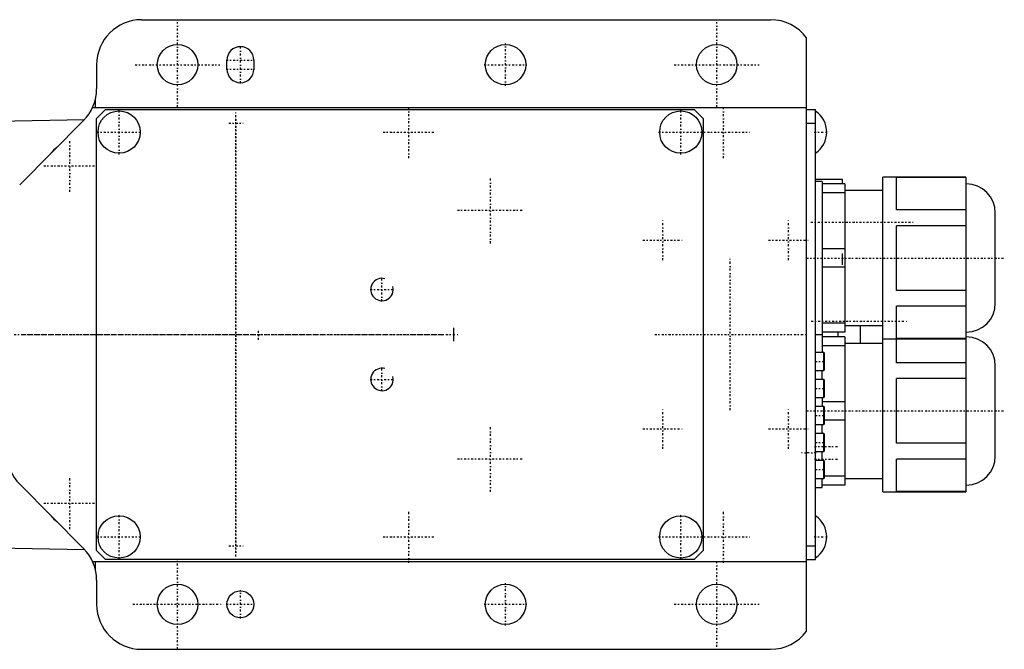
# Model space of a CAD drawing. Extents: x -394 to 171, y -70 to 70.
# Tile 4 of 4: x -48 to 171, y -70 to 70. Entities that reach past the tile are written whole.
import ezdxf

# ---------------------------------------------------------------- set-up
doc = ezdxf.new("R2010")
doc.units = 0
doc.linetypes.add('CENTER', pattern=[1.5, 0.45, -0.5, 0.05, -0.5])
for name, color, linetype in [('AM_0', 7, 'CONTINUOUS'), ('AM_10', 7, 'CONTINUOUS'), ('AM_7', 7, 'CENTER')]:
    doc.layers.add(name, color=color, linetype=linetype)

msp = doc.modelspace()

# ---------------------------------------------------------------- linework, layer by layer
at = {"layer": 'AM_0', "color": 7, "linetype": 'CONTINUOUS'}
for p, q in [((-21, 70), (119, 70)), ((127, -66), (127, 66)), ((-31, 60), (-31, 54.64)), ((-2, 59), (-2, 61)), ((4, 61), (4, 59)), ((-31.9, 50.5), (127, 50.5)), ((-31.3, 52.21), (-31.3, 50.5)), ((-31, 48), (-29, 50)), ((-29, 50), (102, 50)), ((102, 50), (104, 48)), ((127, 50), (129, 50)), ((129, -50), (129, 50)), ((-220.9, 43.99), (-33.69, 47.82)), ((-33.91, 47.59), (-48.13, 33.3)), ((-31, -48), (-31, 48)), ((104, 48), (104, -48)), ((127, 47), (129, 47)), ((135, 34.5), (129, 34.5)), ((130.5, 34), (129, 34)), ((130.5, 34), (130.5, -4)), ((135.5, 33.5), (130.5, 33.5)), ((135, 33.51), (135, 34.5)), ((135.5, 33.5), (135.5, 0.5)), ((162.47, 35), (144, 35)), ((144, -35), (144, 35)), ((162.47, 34.89), (147, 34.89)), ((147, 27.69), (147, 34.89)), ((162.47, 35), (162.47, -35)), ((162.51, 33.5), (162.47, 33.5)), ((162.51, 0.5), (162.51, 33.5)), ((135.5, 31.48), (130.5, 31.48)), ((144, 32), (135.5, 32)), ((162.47, 27.69), (147, 27.69)), ((169, 6.99), (169, 27.01)), ((162.47, 24.19), (147, 24.19)), ((147, 9.81), (147, 24.19)), ((135.5, 19.02), (130.5, 19.02)), ((135, 15.5), (135, 17.99)), ((135.5, 14.98), (130.5, 14.98)), ((162.47, 9.81), (147, 9.81)), ((162.47, 6.31), (147, 6.31)), ((147, -0.89), (147, 6.31)), ((135.5, 2.52), (130.5, 2.52)), ((129, 0), (130.5, 0)), ((135.5, 0.5), (130.5, 0.5)), ((134, -0.5), (134, 0.5)), ((135.5, 2), (144, 2)), ((139, -2), (139, 2)), ((162.47, 0.5), (162.51, 0.5)), ((135.5, -0.5), (130.5, -0.5)), ((135.5, -0.5), (135.5, -33.5)), ((144, -2), (135.5, -2)), ((144, -1), (162.47, -1)), ((162.47, -0.89), (147, -0.89)), ((147, -6.31), (147, -1)), ((162.51, -0.5), (162.47, -0.5)), ((162.51, -33.5), (162.51, -0.5)), ((130.85, -4), (129, -4)), ((135.5, -2.52), (130.5, -2.52)), ((131, -4.15), (130.85, -4)), ((130.85, -8), (130.85, -4)), ((131, -7.85), (131, -4.15)), ((162.47, -6.31), (147, -6.31)), ((129, -8), (130.85, -8)), ((130.5, -9.99), (130.5, -7.99)), ((130.85, -8), (131, -7.85)), ((169, -27.01), (169, -6.99)), ((130.85, -10), (129, -10)), ((131, -10.15), (130.85, -10)), ((130.85, -14), (130.85, -10)), ((131, -13.85), (131, -10.15)), ((147, -24.19), (147, -9.81)), ((162.47, -9.81), (147, -9.81)), ((129, -14), (130.85, -14)), ((130.5, -14), (130.5, -16)), ((135.5, -14.98), (130.5, -14.98)), ((130.85, -14), (131, -13.85)), ((130.85, -16), (129, -16)), ((131, -16.15), (130.85, -16)), ((130.85, -20), (130.85, -16)), ((131, -19.85), (131, -16.15)), ((135.5, -19.02), (131, -19.02)), ((129, -20), (130.85, -20)), ((130.5, -22), (130.5, -20)), ((130.85, -20), (131, -19.85)), ((130.85, -22), (129, -22)), ((131, -22.15), (130.85, -22)), ((130.85, -26), (130.85, -22)), ((131, -25.85), (131, -22.15)), ((129, -26), (130.85, -26)), ((130.5, -28), (130.5, -26.01)), ((130.85, -26), (131, -25.85)), ((162.47, -24.19), (147, -24.19)), ((130.85, -28), (129, -28)), ((131, -28.15), (130.85, -28)), ((130.85, -32), (130.85, -28)), ((131, -31.85), (131, -28.15)), ((147, -34.89), (147, -27.69)), ((162.47, -27.69), (147, -27.69)), ((129, -32), (130.85, -32)), ((130.5, -34), (130.5, -32)), ((130.85, -32), (131, -31.85)), ((135.5, -31.48), (131, -31.48)), ((135.5, -32), (144, -32)), ((-48.13, -33.3), (-33.91, -47.59)), ((129, -34), (130.5, -34)), ((135.5, -33.5), (130.5, -33.5)), ((144, -35), (162.47, -35)), ((162.47, -34.89), (147, -34.89)), ((162.47, -33.5), (162.51, -33.5)), ((-220.9, -43.99), (-33.69, -47.82)), ((-29, -50), (-31, -48)), ((104, -48), (102, -50)), ((127, -47), (129, -47)), ((102, -50), (-29, -50)), ((127, -50), (129, -50)), ((-31.9, -50.5), (127, -50.5)), ((-31.3, -50.5), (-31.3, -52.21)), ((-31, -54.64), (-31, -60)), ((-21, -70), (119, -70))]:
    msp.add_line(p, q, dxfattribs=at)
for centre, radius in [((-13, 60), 4.5), ((60, 60), 4.5), ((107, 60), 4.5), ((-26, 45), 4.7), ((99, 45), 4.7), ((-26, -45), 4.7), ((99, -45), 4.7), ((-13, -60), 4.5), ((60, -60), 4.5), ((107, -60), 4.5), ((1, -60), 3)]:
    msp.add_circle(centre, radius, dxfattribs=at)
for centre, radius, start, end in [((-21, 60), 10, 90, 180), ((119, 60), 10, 36.8699, 90), ((1, 61), 3, 0, 180), ((1, 59), 3, 180, 0), ((-41, 54.64), 10, 315.1327, 0), ((125.8, 45), 5.67, 304.3588, 55.6412), ((-37, 37.5), 5, 125.3085, 144.9568), ((162.51, 27.01), 6.49, 0, 90), ((162.51, 6.99), 6.49, 270, 0), ((0, 0), 48.5, 358.2277, 1.7723), ((162.51, -6.99), 6.49, 0, 90), ((-41.04, -26.25), 10, 181, 224.8673), ((162.51, -27.01), 6.49, 270, 0), ((-37, -37.5), 5, 215.0432, 234.6915), ((125.8, -45), 5.67, 304.3588, 55.6412), ((-41, -54.64), 10, 0, 44.8673), ((-21, -60), 10, 180, 270), ((119, -60), 10, 270, 323.1301)]:
    msp.add_arc(centre, radius, start, end, dxfattribs=at)
at = {"layer": 'AM_10', "color": 7, "linetype": 'CONTINUOUS'}
for centre in [(32.5, 10), (32.5, -10)]:
    msp.add_arc(centre, 2.5, 75, 15, dxfattribs=at)
at = {"layer": 'AM_7', "color": 4, "linetype": 'CENTER'}
for p, q in [((-13, 50.55), (-13, 69.45)), ((107, 50.55), (107, 69.45)), ((1, 55.85), (1, 64.15)), ((60, 55.27), (60, 64.72)), ((-22.45, 60), (-3.55, 60)), ((-2.15, 61), (4.15, 61)), ((55.27, 60), (64.72, 60)), ((97.55, 60), (116.45, 60)), ((-2.15, 59), (4.15, 59)), ((38.5, 39.23), (38.5, 50.77)), ((108.5, 39.23), (108.5, 50.77)), ((-26, 40.06), (-26, 49.94)), ((0, -49.35), (0, 49.35)), ((0, -48.58), (0, 48.58)), ((99, 40.06), (99, 49.94)), ((-1.57, 47), (1.57, 47)), ((-30.94, 45), (-21.06, 45)), ((32.73, 45), (44.27, 45)), ((94.06, 45), (114.28, 45)), ((128.67, 45), (131.6, 45)), ((-37, 31.72), (-37, 43.28)), ((-42.78, 37.5), (-31.22, 37.5)), ((56.62, 20.27), (56.62, 34.97)), ((49.27, 27.62), (63.97, 27.62)), ((95, 16.54), (95, 25.46)), ((123, 16.54), (123, 25.46)), ((127.95, 25), (151.05, 25)), ((90.54, 21), (99.46, 21)), ((118.54, 21), (127.46, 21)), ((110, -16.8), (110, 16.8)), ((127, 17), (171, 17)), ((32.5, 7.37), (32.5, 12.62)), ((29.88, 10), (35.12, 10)), ((128.03, 3), (149.47, 3)), ((-49.35, 0), (49.35, 0)), ((-47.25, 0), (47.25, 0)), ((5, -1.16), (5, 1.16)), ((93.2, 0), (126.8, 0)), ((128.9, -6), (131.1, -6)), ((32.5, -12.62), (32.5, -7.37)), ((29.88, -10), (35.12, -10)), ((128.9, -12), (131.1, -12)), ((95, -25.46), (95, -16.54)), ((123, -25.46), (123, -16.54)), ((127, -17), (171, -17)), ((128.9, -18), (131.1, -18)), ((56.62, -34.97), (56.62, -20.27)), ((90.54, -21), (99.46, -21)), ((118.54, -21), (127.46, -21)), ((128.9, -24), (131.1, -24)), ((128.75, -24.88), (134.25, -24.88)), ((49.27, -27.62), (63.97, -27.62)), ((129.15, -26.3), (125.85, -26.3)), ((128.75, -27.72), (134.25, -27.72)), ((128.9, -30), (131.1, -30)), ((-37, -43.28), (-37, -31.72)), ((-42.78, -37.5), (-31.22, -37.5)), ((38.5, -50.77), (38.5, -39.23)), ((108.5, -50.77), (108.5, -39.23)), ((-26, -49.94), (-26, -40.06)), ((99, -49.94), (99, -40.06)), ((-30.94, -45), (-21.06, -45)), ((32.73, -45), (44.27, -45)), ((94.06, -45), (114.28, -45)), ((128.67, -45), (131.6, -45)), ((-1.57, -47), (1.57, -47)), ((-13, -69.97), (-13, -50.02)), ((107, -69.45), (107, -50.55)), ((1, -63.15), (1, -56.85)), ((60, -64.72), (60, -55.27)), ((-22.97, -60), (-3.02, -60)), ((-2.15, -60), (4.15, -60)), ((55.27, -60), (64.72, -60)), ((97.55, -60), (116.45, -60))]:
    msp.add_line(p, q, dxfattribs=at)

doc.saveas('drawing.dxf')
